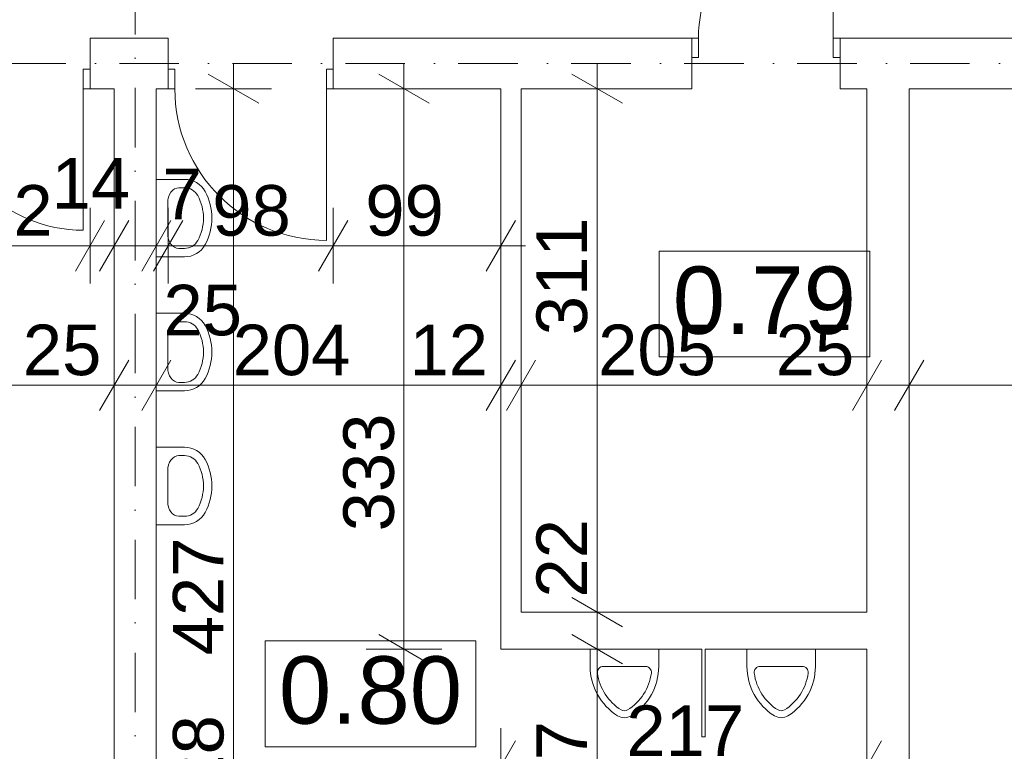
# Model space of a CAD drawing. Extents: x -283435 to 14216, y -77540 to 30522.
# Tile 65 of 177: x -188890 to -183047, y -27182 to -22840. Entities that reach past the tile are written whole.
import ezdxf

# ---------------------------------------------------------------- set-up
doc = ezdxf.new("R2010")
doc.units = 0
doc.header["$MEASUREMENT"] = 0
doc.linetypes.add('Kropki i Kreski', pattern=[670.277762, 352.777767, -176.388884, 0, -141.111112])
for name, color, linetype in [('Drzwi ArchiCAD', 7, 'Continuous'), ('SANITARNE', 7, 'Continuous'), ('WYMIARY', 7, 'Continuous'), ('ŚCIANY', 7, 'Continuous')]:
    doc.layers.add(name, color=color, linetype=linetype)
for name, color, linetype, lineweight in [('Drzwi ArchiCAD_Nr_Pióra__3', 3, 'Continuous', 18), ('Drzwi ArchiCAD_Nr_Pióra__7', 7, 'Continuous', 18), ('OPISY_Nr_Pióra__65', 65, 'Continuous', 18), ('OPISY_Nr_Pióra__86', 86, 'Continuous', 18), ('OSIE_Nr_Pióra__5', 5, 'Continuous', 18), ('OSIE_Nr_Pióra__7', 7, 'Continuous', 18), ('SANITARNE_Nr_Pióra__6', 6, 'Continuous', 9), ('WYMIARY_Nr_Pióra__4', 4, 'Continuous', 18), ('WYMIARY_Nr_Pióra__5', 5, 'Continuous', 18), ('ŚCIANY_Nr_Pióra__7', 7, 'Continuous', 18)]:
    doc.layers.add(name, color=color, linetype=linetype, lineweight=lineweight)
doc.styles.add('GENERATED_STYLE_1', font='arial.ttf')
doc.styles.add('GENERATED_STYLE_2', font='txt')
doc.dimstyles.new('GENERATED_STYLE__1', dxfattribs={"dimtxt": 300, "dimasz": 228, "dimexe": 0.18, "dimexo": 0, "dimgap": 0.09, "dimtad": 1, "dimdec": 0, "dimlfac": 0.1, "dimzin": 0, "dimdsep": 46, "dimtxsty": 'GENERATED_STYLE_2', "dimblk": 'ARROWHEAD_2', "dimblk1": 'ARROWHEAD_2', "dimblk2": 'ARROWHEAD_2', "dimcen": 0.09, "dimclrd": 256, "dimclre": 256, "dimclrt": 256, "dimazin": 0, "dimtfac": 1, "dimtdec": 4, "dimtmove": 0, "dimatfit": 3, "dimfxl": 1, "dimtolj": 1, "dimtzin": 0, "dimarcsym": 0})
doc.dimstyles.new('GENERATED_STYLE__2', dxfattribs={"dimtxt": 300, "dimasz": 228, "dimexe": 0.18, "dimexo": 0, "dimgap": 0.09, "dimtad": 1, "dimtih": 1, "dimtoh": 1, "dimdec": 0, "dimlfac": 0.1, "dimzin": 0, "dimdsep": 46, "dimtxsty": 'GENERATED_STYLE_2', "dimblk": 'ARROWHEAD_2', "dimblk1": 'ARROWHEAD_2', "dimblk2": 'ARROWHEAD_2', "dimcen": 0.09, "dimclrd": 256, "dimclre": 256, "dimclrt": 256, "dimazin": 0, "dimtfac": 1, "dimtdec": 4, "dimtmove": 0, "dimatfit": 3, "dimfxl": 1, "dimtolj": 1, "dimtzin": 0, "dimarcsym": 0})
doc.dimstyles.new('GENERATED_STYLE__3', dxfattribs={"dimtxt": 300, "dimasz": 228, "dimexe": 0.18, "dimexo": 0, "dimgap": 0.09, "dimtad": 1, "dimtih": 1, "dimtoh": 1, "dimdec": 0, "dimlfac": 0.1, "dimzin": 0, "dimdsep": 46, "dimtxsty": 'GENERATED_STYLE_2', "dimblk": 'ARROWHEAD_2', "dimblk1": 'ARROWHEAD_2', "dimblk2": 'ARROWHEAD_2', "dimcen": 0.09, "dimclrd": 256, "dimclre": 256, "dimclrt": 256, "dimazin": 0, "dimtfac": 1, "dimtdec": 4, "dimtmove": 2, "dimatfit": 3, "dimfxl": 1, "dimtolj": 1, "dimtzin": 0, "dimarcsym": 0})
doc.dimstyles.new('GENERATED_STYLE__4', dxfattribs={"dimtxt": 300, "dimasz": 228, "dimexe": 0.18, "dimexo": 0, "dimgap": 0.09, "dimtad": 1, "dimdec": 0, "dimlfac": 0.1, "dimzin": 0, "dimdsep": 46, "dimtxsty": 'GENERATED_STYLE_2', "dimblk": 'ARROWHEAD_2', "dimblk1": 'ARROWHEAD_2', "dimblk2": 'ARROWHEAD_2', "dimcen": 0.09, "dimclrd": 256, "dimclre": 256, "dimclrt": 256, "dimazin": 0, "dimtfac": 1, "dimtdec": 4, "dimtmove": 2, "dimatfit": 3, "dimfxl": 1, "dimtolj": 1, "dimtzin": 0, "dimarcsym": 0})

# ---------------------------------------------------------------- blocks, each defined once
blk = doc.blocks.new('Ściana_93', base_point=(-188204, -23099.5))
at = {"layer": 'ŚCIANY_Nr_Pióra__7', "linetype": 'Continuous'}
for p, q in [((-188329, -23249.5), (-188329, -29632.7)), ((-188079, -28143.6), (-188079, -23249.5)), ((-188079, -29332.7), (-188079, -28283.6))]:
    blk.add_line(p, q, dxfattribs=at)
blk = doc.blocks.new('Ściana_97', base_point=(-183861.6, -23099.5))
at = {"layer": 'ŚCIANY_Nr_Pióra__7', "linetype": 'Continuous'}
for p, q in [((-183861.6, -23249.5), (-183861.6, -26356.4)), ((-183611.6, -29332.7), (-183611.6, -23249.5)), ((-183861.6, -26576.4), (-183861.6, -28143.6)), ((-183861.6, -28283.6), (-183861.6, -29332.7))]:
    blk.add_line(p, q, dxfattribs=at)
blk = doc.blocks.new('Ściana_98', base_point=(-185914.3, -23099.5))
at = {"layer": 'ŚCIANY_Nr_Pióra__7', "linetype": 'Continuous'}
for p, q in [((-186034.3, -23249.5), (-186034.3, -26576.4)), ((-185914.3, -26356.4), (-185914.3, -23249.5))]:
    blk.add_line(p, q, dxfattribs=at)
blk = doc.blocks.new('Ściana_99', base_point=(-185914.3, -26356.4))
at = {"layer": 'ŚCIANY_Nr_Pióra__7', "linetype": 'Continuous'}
for p, q in [((-183861.6, -26356.4), (-185914.3, -26356.4)), ((-186034.3, -26576.4), (-184841.7, -26576.4)), ((-184821.7, -26576.4), (-183861.6, -26576.4))]:
    blk.add_line(p, q, dxfattribs=at)
blk = doc.blocks.new('D1 Drzwi proste 12_35')
at = {"layer": 'Drzwi ArchiCAD_Nr_Pióra__3', "linetype": 'Continuous'}
for p, q in [((400, 0), (400, 800)), ((-400, 0), (-440, 0)), ((-440, 0), (-440, -115)), ((-400, -115), (-400, 0)), ((440, 0), (400, 0)), ((400, 0), (400, -115)), ((440, -115), (440, 0)), ((-440, -115), (-400, -115)), ((400, -115), (440, -115))]:
    blk.add_line(p, q, dxfattribs=at)
blk.add_arc((400, 0), 800, 90, 180, dxfattribs=at)
at = {"layer": 'Drzwi ArchiCAD_Nr_Pióra__7', "linetype": 'Continuous'}
for p, q in [((-440, 0), (-440, -115)), ((440, 0), (440, -115))]:
    blk.add_line(p, q, dxfattribs=at)
blk = doc.blocks.new('D1 Drzwi proste 12_36')
at = {"layer": 'Drzwi ArchiCAD_Nr_Pióra__3', "linetype": 'Continuous'}
for p, q in [((450, 0), (450, 900)), ((-450, 0), (-490, 0)), ((-490, 0), (-490, -115)), ((-450, -115), (-450, 0)), ((490, 0), (450, 0)), ((450, 0), (450, -115)), ((490, -115), (490, 0)), ((-490, -115), (-450, -115)), ((450, -115), (490, -115))]:
    blk.add_line(p, q, dxfattribs=at)
blk.add_arc((450, 0), 900, 90, 180, dxfattribs=at)
at = {"layer": 'Drzwi ArchiCAD_Nr_Pióra__7', "linetype": 'Continuous'}
for p, q in [((-490, 0), (-490, -115)), ((490, 0), (490, -115))]:
    blk.add_line(p, q, dxfattribs=at)
blk = doc.blocks.new('D1 Drzwi proste 12_29')
at = {"layer": 'Drzwi ArchiCAD_Nr_Pióra__3', "linetype": 'Continuous'}
for p, q in [((420, 0), (420, 840)), ((-420, 0), (-460, 0)), ((-460, 0), (-460, -115)), ((-420, -115), (-420, 0)), ((460, 0), (420, 0)), ((420, 0), (420, -115)), ((460, -115), (460, 0)), ((-460, -115), (-420, -115)), ((420, -115), (460, -115))]:
    blk.add_line(p, q, dxfattribs=at)
blk.add_arc((420, 0), 840, 90, 180, dxfattribs=at)
at = {"layer": 'Drzwi ArchiCAD_Nr_Pióra__7', "linetype": 'Continuous'}
for p, q in [((-460, 0), (-460, -115)), ((460, 0), (460, -115))]:
    blk.add_line(p, q, dxfattribs=at)
blk = doc.blocks.new('Ściana_11', base_point=(-170896.8, -23099.5))
at = {"layer": 'ŚCIANY_Nr_Pióra__7', "linetype": 'Continuous'}
for p, q in [((-188472.1, -23134.5), (-188472.1, -22949.5)), ((-188009, -22949.5), (-188472.1, -22949.5)), ((-188009, -23134.5), (-188009, -22949.5)), ((-187029, -23134.5), (-187029, -22949.5)), ((-184901.6, -22949.5), (-187029, -22949.5)), ((-184901.6, -22949.5), (-184901.6, -23064.5)), ((-184021.6, -22949.5), (-184021.6, -23064.5)), ((-171046.8, -22949.5), (-184021.6, -22949.5)), ((-184901.6, -23064.5), (-184901.6, -23249.5)), ((-184021.6, -23064.5), (-184021.6, -23249.5)), ((-188472.1, -23249.5), (-188472.1, -23134.5)), ((-188009, -23249.5), (-188009, -23134.5)), ((-187029, -23249.5), (-187029, -23134.5)), ((-188472.1, -23249.5), (-188329, -23249.5)), ((-188079, -23249.5), (-188009, -23249.5)), ((-187029, -23249.5), (-186034.3, -23249.5)), ((-185914.3, -23249.5), (-184901.6, -23249.5)), ((-184021.6, -23249.5), (-183861.6, -23249.5)), ((-183611.6, -23249.5), (-182244, -23249.5))]:
    blk.add_line(p, q, dxfattribs=at)
at = {"layer": 'Drzwi ArchiCAD', "linetype": 'Continuous'}
blk.add_blockref('D1 Drzwi proste 12_35', (-184461.6, -22949.5), dxfattribs=at)
at = {"layer": 'Drzwi ArchiCAD', "linetype": 'Continuous', "xscale": -1, "rotation": 180}
for name, p in [('D1 Drzwi proste 12_29', (-188932.1, -23249.5)), ('D1 Drzwi proste 12_36', (-187519, -23249.5))]:
    blk.add_blockref(name, p, dxfattribs=at)
blk = doc.blocks.new('Ściana_518', base_point=(-184821.7, -26356.4))
at = {"layer": 'ŚCIANY_Nr_Pióra__7', "linetype": 'Continuous'}
for p, q in [((-184841.7, -26576.4), (-184841.7, -27095.4)), ((-184821.7, -27095.4), (-184821.7, -26576.4)), ((-184841.7, -27095.4), (-184821.7, -27095.4))]:
    blk.add_line(p, q, dxfattribs=at)
blk = doc.blocks.new('Umywalka 01 12_3')
at = {"layer": 'SANITARNE_Nr_Pióra__6', "linetype": 'Continuous'}
for p, q in [((-230, 0), (-230, -168)), ((230, 0), (-230, 0)), ((230, 0), (230, -168)), ((-91.1, -67.7), (-91.1, -67.7)), ((91.1, -67.7), (-91.1, -67.7)), ((-180, -134.4), (-180, -168)), ((180, -134.4), (180, -168))]:
    blk.add_line(p, q, dxfattribs=at)
for centre, radius, start, end in [((-91.1, -168), 138.9, 180, 241.52544), ((-91.1, -168), 88.9, 180, 241.52544), ((91.1, -168), 88.9, 298.47456, 0), ((91.1, -168), 138.9, 298.47456, 0), ((0, 0), 330, 241.52544, 298.47456), ((0, 0), 280, 241.52544, 298.47456)]:
    blk.add_arc(centre, radius, start, end, dxfattribs=at)
for centre, major_axis, start_param, end_param in [((-91.1, -134.4), (88.9, 0), 1.570796, 3.141593), ((91.1, -134.4), (-88.9, 0), 3.141593, 4.712389)]:
    blk.add_ellipse(centre, major_axis=major_axis, ratio=0.750558, start_param=start_param, end_param=end_param, dxfattribs=at)
blk = doc.blocks.new('Pisuar 02 12_5')
at = {"layer": 'SANITARNE_Nr_Pióra__6', "linetype": 'Continuous'}
for p, q in [((0, 304.8), (0, 406.4)), ((406.4, 406.4), (0, 406.4)), ((406.4, 406.4), (0, 406.4)), ((406.4, 406.4), (0, 406.4)), ((406.4, 406.4), (0, 406.4)), ((406.4, 406.4), (0, 406.4)), ((406.4, 406.4), (0, 406.4)), ((406.4, 406.4), (0, 406.4)), ((406.4, 406.4), (0, 406.4)), ((406.4, 406.4), (0, 406.4)), ((406.4, 406.4), (0, 406.4)), ((406.4, 406.4), (0, 406.4)), ((406.4, 406.4), (0, 406.4)), ((406.4, 406.4), (0, 406.4)), ((406.4, 406.4), (0, 406.4)), ((406.4, 406.4), (0, 406.4)), ((406.4, 406.4), (0, 406.4)), ((406.4, 406.4), (0, 406.4)), ((406.4, 406.4), (0, 406.4)), ((406.4, 406.4), (0, 406.4)), ((406.4, 406.4), (0, 406.4)), ((406.4, 406.4), (0, 406.4)), ((406.4, 406.4), (0, 406.4)), ((406.4, 406.4), (0, 406.4)), ((406.4, 406.4), (0, 406.4)), ((406.4, 406.4), (0, 406.4)), ((406.4, 406.4), (0, 406.4)), ((406.4, 406.4), (0, 406.4)), ((406.4, 406.4), (0, 406.4)), ((406.4, 406.4), (0, 406.4)), ((406.4, 406.4), (0, 406.4)), ((406.4, 406.4), (0, 406.4)), ((406.4, 406.4), (0, 406.4)), ((406.4, 406.4), (0, 406.4)), ((406.4, 406.4), (0, 406.4)), ((406.4, 406.4), (0, 406.4)), ((406.4, 406.4), (0, 406.4)), ((406.4, 406.4), (0, 406.4)), ((406.4, 406.4), (0, 406.4)), ((406.4, 406.4), (0, 406.4)), ((406.4, 406.4), (0, 406.4)), ((406.4, 406.4), (0, 406.4)), ((406.4, 406.4), (0, 406.4)), ((406.4, 406.4), (0, 406.4)), ((406.4, 406.4), (0, 406.4)), ((406.4, 304.8), (406.4, 406.4)), ((78.6, 304.8), (327.8, 304.8)), ((78.6, 304.8), (327.8, 304.8)), ((78.6, 304.8), (327.8, 304.8)), ((78.6, 304.8), (327.8, 304.8)), ((78.6, 304.8), (327.8, 304.8)), ((78.6, 304.8), (327.8, 304.8)), ((78.6, 304.8), (327.8, 304.8)), ((78.6, 304.8), (327.8, 304.8)), ((78.6, 304.8), (327.8, 304.8)), ((78.6, 304.8), (327.8, 304.8)), ((78.6, 304.8), (327.8, 304.8)), ((78.6, 304.8), (327.8, 304.8)), ((78.6, 304.8), (327.8, 304.8)), ((78.6, 304.8), (327.8, 304.8)), ((78.6, 304.8), (327.8, 304.8)), ((78.6, 304.8), (327.8, 304.8)), ((78.6, 304.8), (327.8, 304.8)), ((78.6, 304.8), (327.8, 304.8)), ((78.6, 304.8), (327.8, 304.8)), ((78.6, 304.8), (327.8, 304.8)), ((78.6, 304.8), (327.8, 304.8)), ((78.6, 304.8), (327.8, 304.8)), ((78.6, 304.8), (327.8, 304.8)), ((78.6, 304.8), (327.8, 304.8)), ((78.6, 304.8), (327.8, 304.8)), ((78.6, 304.8), (327.8, 304.8)), ((78.6, 304.8), (327.8, 304.8)), ((78.6, 304.8), (327.8, 304.8)), ((78.6, 304.8), (327.8, 304.8)), ((78.6, 304.8), (327.8, 304.8)), ((78.6, 304.8), (327.8, 304.8)), ((78.6, 304.8), (327.8, 304.8))]:
    blk.add_line(p, q, dxfattribs=at)
for centre, radius, start, end in [((345.4, 304.8), 345.4, 180, 238.10921), ((78.6, 269.2), 35.6, 90, 187.05819), ((61, 304.8), 345.4, 301.89079, 0), ((327.8, 269.2), 35.6, 352.94181, 90), ((345.4, 304.8), 304.8, 187.52755, 238.10921), ((61, 304.8), 304.8, 301.89079, 352.47245), ((203.2, 76.2), 76.2, 238.10921, 301.89078), ((203.2, 76.2), 35.6, 238.10921, 301.89078)]:
    blk.add_arc(centre, radius, start, end, dxfattribs=at)
blk = doc.blocks.new('*D1658')
at = {"layer": 'WYMIARY_Nr_Pióra__4', "linetype": 'Continuous', "transparency": 16777216}
for p, q in [((-194933, -25234.8), (-194933, -24784.8)), ((-188329, -25234.8), (-188329, -24784.8)), ((-194846.4, -24859.8), (-195019.6, -25159.8)), ((-188242.4, -24859.8), (-188415.6, -25159.8)), ((-195079.7, -25009.8), (-194933, -25009.8)), ((-194933, -25009.8), (-188329, -25009.8))]:
    blk.add_line(p, q, dxfattribs=at)
at = {"layer": 'WYMIARY_Nr_Pióra__5', "transparency": 16777216, "char_height": 300, "attachment_point": 1, "style": 'GENERATED_STYLE_1'}
for s, insert in [('{660}', (-192200.1, -24649.8)), ('{25}', (-188871.1, -24649.8))]:
    blk.add_mtext(s, dxfattribs=dict(at, insert=insert))
blk = doc.blocks.new('ARROWHEAD_2')
at = {"linetype": 'Continuous'}
for p, q in [((-0.378, -0.655), (0.378, 0.655)), ((0, 0), (-1, 0))]:
    blk.add_line(p, q, dxfattribs=at)
blk = doc.blocks.new('*D1659')
at = {"layer": 'WYMIARY_Nr_Pióra__4', "linetype": 'Continuous', "transparency": 16777216}
for p, q in [((-188329, -25234.8), (-188329, -24784.8)), ((-188079, -25234.8), (-188079, -24784.8)), ((-188242.4, -24859.8), (-188415.6, -25159.8)), ((-187992.4, -24859.8), (-188165.6, -25159.8)), ((-188329, -25009.8), (-188079, -25009.8))]:
    blk.add_line(p, q, dxfattribs=at)
blk = doc.blocks.new('*D1660')
at = {"layer": 'WYMIARY_Nr_Pióra__4', "linetype": 'Continuous', "transparency": 16777216}
for p, q in [((-188079, -25234.8), (-188079, -24784.8)), ((-186034.3, -25234.8), (-186034.3, -24784.8)), ((-187992.4, -24859.8), (-188165.6, -25159.8)), ((-185947.7, -24859.8), (-186120.9, -25159.8)), ((-188079, -25009.8), (-186034.3, -25009.8))]:
    blk.add_line(p, q, dxfattribs=at)
at = {"layer": 'WYMIARY_Nr_Pióra__5', "transparency": 16777216, "char_height": 300, "attachment_point": 1, "style": 'GENERATED_STYLE_1'}
for s, insert in [('{204}', (-187625.8, -24649.8)), ('{12}', (-186576.4, -24649.8))]:
    blk.add_mtext(s, dxfattribs=dict(at, insert=insert))
blk = doc.blocks.new('*D1661')
at = {"layer": 'WYMIARY_Nr_Pióra__4', "linetype": 'Continuous', "transparency": 16777216}
for p, q in [((-186034.3, -25234.8), (-186034.3, -24784.8)), ((-185914.3, -25234.8), (-185914.3, -24784.8)), ((-185947.7, -24859.8), (-186120.9, -25159.8)), ((-185827.7, -24859.8), (-186000.9, -25159.8)), ((-186034.3, -25009.8), (-185914.3, -25009.8))]:
    blk.add_line(p, q, dxfattribs=at)
blk = doc.blocks.new('*D1662')
at = {"layer": 'WYMIARY_Nr_Pióra__4', "linetype": 'Continuous', "transparency": 16777216}
for p, q in [((-185914.3, -25234.8), (-185914.3, -24784.8)), ((-183861.6, -25234.8), (-183861.6, -24784.8)), ((-185827.7, -24859.8), (-186000.9, -25159.8)), ((-183775, -24859.8), (-183948.2, -25159.8)), ((-185914.3, -25009.8), (-183861.6, -25009.8))]:
    blk.add_line(p, q, dxfattribs=at)
at = {"layer": 'WYMIARY_Nr_Pióra__5', "transparency": 16777216, "char_height": 300, "attachment_point": 1, "style": 'GENERATED_STYLE_1'}
for s, insert in [('{205}', (-185457.1, -24649.8)), ('{25}', (-184403.6, -24649.8))]:
    blk.add_mtext(s, dxfattribs=dict(at, insert=insert))
blk = doc.blocks.new('*D1663')
at = {"layer": 'WYMIARY_Nr_Pióra__4', "linetype": 'Continuous', "transparency": 16777216}
for p, q in [((-183861.6, -25234.8), (-183861.6, -24784.8)), ((-183611.6, -25234.8), (-183611.6, -24784.8)), ((-183775, -24859.8), (-183948.2, -25159.8)), ((-183525, -24859.8), (-183698.2, -25159.8)), ((-183861.6, -25009.8), (-183611.6, -25009.8))]:
    blk.add_line(p, q, dxfattribs=at)
blk = doc.blocks.new('*D1664')
at = {"layer": 'WYMIARY_Nr_Pióra__4', "linetype": 'Continuous', "transparency": 16777216}
for p, q in [((-183611.6, -25234.8), (-183611.6, -24784.8)), ((-176374, -25234.8), (-176374, -24784.8)), ((-183525, -24859.8), (-183698.2, -25159.8)), ((-176287.4, -24859.8), (-176460.6, -25159.8)), ((-183611.6, -25009.8), (-176374, -25009.8))]:
    blk.add_line(p, q, dxfattribs=at)
at = {"layer": 'WYMIARY_Nr_Pióra__5', "transparency": 16777216, "char_height": 300, "attachment_point": 1, "style": 'GENERATED_STYLE_1'}
for s, insert in [('{724}', (-180562, -24649.8)), ('{28}', (-176916.1, -24649.8))]:
    blk.add_mtext(s, dxfattribs=dict(at, insert=insert))
blk = doc.blocks.new('*D1665')
at = {"layer": 'WYMIARY_Nr_Pióra__4', "linetype": 'Continuous', "transparency": 16777216}
for p, q in [((-176374, -25234.8), (-176374, -24784.8)), ((-176094, -25234.8), (-176094, -24784.8)), ((-176287.4, -24859.8), (-176460.6, -25159.8)), ((-176007.4, -24859.8), (-176180.6, -25159.8)), ((-176374, -25009.8), (-176094, -25009.8))]:
    blk.add_line(p, q, dxfattribs=at)
blk = doc.blocks.new('*D1666')
at = {"layer": 'WYMIARY_Nr_Pióra__4', "linetype": 'Continuous', "transparency": 16777216}
for p, q in [((-176094, -25234.8), (-176094, -24784.8)), ((-171046.8, -25234.8), (-171046.8, -24784.8)), ((-176007.4, -24859.8), (-176180.6, -25159.8)), ((-170960.2, -24859.8), (-171133.4, -25159.8)), ((-176094, -25009.8), (-171046.8, -25009.8))]:
    blk.add_line(p, q, dxfattribs=at)
at = {"layer": 'WYMIARY_Nr_Pióra__5', "transparency": 16777216, "insert": (-173911.9, -24649.8), "char_height": 300, "attachment_point": 1, "style": 'GENERATED_STYLE_1'}
blk.add_mtext('{505}', dxfattribs=at)
blk = doc.blocks.new('*D1667')
at = {"layer": 'WYMIARY_Nr_Pióra__4', "linetype": 'Continuous', "transparency": 16777216}
for p, q in [((-171046.8, -25234.8), (-171046.8, -24784.8)), ((-169802.4, -25234.8), (-169802.4, -24784.8)), ((-170960.2, -24859.8), (-171133.4, -25159.8)), ((-169889, -25159.8), (-169715.7, -24859.8)), ((-171046.8, -25009.8), (-169802.4, -25009.8)), ((-169802.4, -25009.8), (-169655.7, -25009.8))]:
    blk.add_line(p, q, dxfattribs=at)
at = {"layer": 'WYMIARY_Nr_Pióra__5', "transparency": 16777216, "insert": (-170766.1, -24649.8), "char_height": 300, "attachment_point": 1, "style": 'GENERATED_STYLE_1'}
blk.add_mtext('{124}', dxfattribs=at)
blk = doc.blocks.new('*D1677')
at = {"layer": 'WYMIARY_Nr_Pióra__4', "linetype": 'Continuous', "transparency": 16777216}
for p, q in [((-181408, -23249.5), (-181408, -23102.8)), ((-181258, -23336.1), (-181558, -23162.9)), ((-181183, -23249.5), (-181633, -23249.5)), ((-181408, -29392.7), (-181408, -23249.5)), ((-181558, -29306.1), (-181258, -29479.3)), ((-181183, -29392.7), (-181633, -29392.7))]:
    blk.add_line(p, q, dxfattribs=at)
at = {"layer": 'WYMIARY_Nr_Pióra__5', "transparency": 16777216, "insert": (-181768, -26662.6), "char_height": 300, "attachment_point": 1, "rotation": 90, "style": 'GENERATED_STYLE_1'}
blk.add_mtext('{614}', dxfattribs=at)
blk = doc.blocks.new('*D1680')
at = {"layer": 'WYMIARY_Nr_Pióra__4', "linetype": 'Continuous', "transparency": 16777216}
for p, q in [((-185613, -26489.8), (-185313, -26663)), ((-185238, -26576.4), (-185688, -26576.4)), ((-185463, -28143.6), (-185463, -26576.4)), ((-185613, -28057), (-185313, -28230.2)), ((-185238, -28143.6), (-185688, -28143.6))]:
    blk.add_line(p, q, dxfattribs=at)
at = {"layer": 'WYMIARY_Nr_Pióra__5', "transparency": 16777216, "char_height": 300, "attachment_point": 1, "rotation": 90, "style": 'GENERATED_STYLE_1'}
for s, insert in [('{157}', (-185823, -27701.5)), ('{14}', (-185968.7, -28082))]:
    blk.add_mtext(s, dxfattribs=dict(at, insert=insert))
blk = doc.blocks.new('*D1681')
at = {"layer": 'WYMIARY_Nr_Pióra__4', "linetype": 'Continuous', "transparency": 16777216}
for p, q in [((-185613, -26269.8), (-185313, -26443)), ((-185238, -26356.4), (-185688, -26356.4)), ((-185463, -26576.4), (-185463, -26356.4)), ((-185613, -26489.8), (-185313, -26663)), ((-185238, -26576.4), (-185688, -26576.4))]:
    blk.add_line(p, q, dxfattribs=at)
blk = doc.blocks.new('*D1682')
at = {"layer": 'WYMIARY_Nr_Pióra__4', "linetype": 'Continuous', "transparency": 16777216}
for p, q in [((-185463, -23249.5), (-185463, -23102.8)), ((-185313, -23336.1), (-185613, -23162.9)), ((-185238, -23249.5), (-185688, -23249.5)), ((-185463, -26356.4), (-185463, -23249.5)), ((-185613, -26269.8), (-185313, -26443)), ((-185238, -26356.4), (-185688, -26356.4))]:
    blk.add_line(p, q, dxfattribs=at)
at = {"layer": 'WYMIARY_Nr_Pióra__5', "transparency": 16777216, "char_height": 300, "attachment_point": 1, "rotation": 90, "style": 'GENERATED_STYLE_1'}
for s, insert in [('{311}', (-185823, -24712.6)), ('{22}', (-185823, -26269.7))]:
    blk.add_mtext(s, dxfattribs=dict(at, insert=insert))
blk = doc.blocks.new('*D1683')
at = {"layer": 'WYMIARY_Nr_Pióra__4', "linetype": 'Continuous', "transparency": 16777216}
for p, q in [((-186034.3, -27495.1), (-186034.3, -27045.1)), ((-183861.6, -27495.1), (-183861.6, -27045.1)), ((-185947.7, -27120.1), (-186120.9, -27420.1)), ((-183948.2, -27420.1), (-183775, -27120.1)), ((-186181, -27270.1), (-186034.3, -27270.1)), ((-186034.3, -27270.1), (-183861.6, -27270.1)), ((-183861.6, -27270.1), (-183714.9, -27270.1))]:
    blk.add_line(p, q, dxfattribs=at)
at = {"layer": 'WYMIARY_Nr_Pióra__5', "transparency": 16777216, "insert": (-185289.5, -26910.1), "char_height": 300, "attachment_point": 1, "style": 'GENERATED_STYLE_1'}
blk.add_mtext('{217}', dxfattribs=at)
blk = doc.blocks.new('*D1684')
at = {"layer": 'WYMIARY_Nr_Pióra__4', "linetype": 'Continuous', "transparency": 16777216}
for p, q in [((-186609.2, -23249.5), (-186609.2, -23102.8)), ((-186459.2, -23336.1), (-186759.2, -23162.9)), ((-186384.2, -23249.5), (-186834.2, -23249.5)), ((-186609.2, -26576.4), (-186609.2, -23249.5)), ((-186759.2, -26489.8), (-186459.2, -26663)), ((-186384.2, -26576.4), (-186834.2, -26576.4)), ((-186609.2, -26723.1), (-186609.2, -26576.4))]:
    blk.add_line(p, q, dxfattribs=at)
at = {"layer": 'WYMIARY_Nr_Pióra__5', "transparency": 16777216, "insert": (-186969.2, -25876.7), "char_height": 300, "attachment_point": 1, "rotation": 90, "style": 'GENERATED_STYLE_1'}
blk.add_mtext('{333}', dxfattribs=at)
blk = doc.blocks.new('*D1705')
at = {"layer": 'WYMIARY_Nr_Pióra__4', "linetype": 'Continuous', "transparency": 16777216}
for p, q in [((-189392.1, -24406.6), (-189392.1, -23956.6)), ((-188472.1, -24406.6), (-188472.1, -23956.6)), ((-189305.5, -24031.6), (-189478.7, -24331.6)), ((-188385.5, -24031.6), (-188558.7, -24331.6)), ((-189392.1, -24181.6), (-188472.1, -24181.6))]:
    blk.add_line(p, q, dxfattribs=at)
at = {"layer": 'WYMIARY_Nr_Pióra__5', "transparency": 16777216, "char_height": 300, "attachment_point": 1, "style": 'GENERATED_STYLE_1'}
for s, insert in [('{14}', (-188699.8, -23661.2)), ('{92}', (-189159.8, -23821.6))]:
    blk.add_mtext(s, dxfattribs=dict(at, insert=insert))
blk = doc.blocks.new('*D1706')
at = {"layer": 'WYMIARY_Nr_Pióra__4', "linetype": 'Continuous', "transparency": 16777216}
for p, q in [((-188472.1, -24406.6), (-188472.1, -23956.6)), ((-188329, -24406.6), (-188329, -23956.6)), ((-188385.5, -24031.6), (-188558.7, -24331.6)), ((-188242.4, -24031.6), (-188415.6, -24331.6)), ((-188472.1, -24181.6), (-188329, -24181.6))]:
    blk.add_line(p, q, dxfattribs=at)
blk = doc.blocks.new('*D1707')
at = {"layer": 'WYMIARY_Nr_Pióra__4', "linetype": 'Continuous', "transparency": 16777216}
for p, q in [((-188329, -24406.6), (-188329, -23956.6)), ((-188079, -24406.6), (-188079, -23956.6)), ((-188242.4, -24031.6), (-188415.6, -24331.6)), ((-188165.6, -24331.6), (-187992.4, -24031.6)), ((-187922.4, -24031.6), (-188095.6, -24331.6)), ((-188329, -24181.6), (-188079, -24181.6))]:
    blk.add_line(p, q, dxfattribs=at)
blk = doc.blocks.new('*D1708')
at = {"layer": 'WYMIARY_Nr_Pióra__4', "linetype": 'Continuous', "transparency": 16777216}
for p, q in [((-188079, -24406.6), (-188079, -23956.6)), ((-188009, -24406.6), (-188009, -23956.6)), ((-188165.6, -24331.6), (-187992.4, -24031.6)), ((-187922.4, -24031.6), (-188095.6, -24331.6)), ((-188079, -24181.6), (-188009, -24181.6))]:
    blk.add_line(p, q, dxfattribs=at)
at = {"layer": 'WYMIARY_Nr_Pióra__5', "transparency": 16777216, "char_height": 300, "attachment_point": 1, "style": 'GENERATED_STYLE_1'}
for s, insert in [('{7}', (-188041.9, -23724.7)), ('{25}', (-188036.6, -24413.4))]:
    blk.add_mtext(s, dxfattribs=dict(at, insert=insert))
blk = doc.blocks.new('*D1709')
at = {"layer": 'WYMIARY_Nr_Pióra__4', "linetype": 'Continuous', "transparency": 16777216}
for p, q in [((-188009, -24406.6), (-188009, -23956.6)), ((-187029, -24406.6), (-187029, -23956.6)), ((-188165.6, -24331.6), (-187992.4, -24031.6)), ((-187922.4, -24031.6), (-188095.6, -24331.6)), ((-186942.4, -24031.6), (-187115.6, -24331.6)), ((-188009, -24181.6), (-187029, -24181.6))]:
    blk.add_line(p, q, dxfattribs=at)
at = {"layer": 'WYMIARY_Nr_Pióra__5', "transparency": 16777216, "insert": (-187746.7, -23821.6), "char_height": 300, "attachment_point": 1, "style": 'GENERATED_STYLE_1'}
blk.add_mtext('{98}', dxfattribs=at)
blk = doc.blocks.new('*D1710')
at = {"layer": 'WYMIARY_Nr_Pióra__4', "linetype": 'Continuous', "transparency": 16777216}
for p, q in [((-187029, -24406.6), (-187029, -23956.6)), ((-186034.3, -24406.6), (-186034.3, -23956.6)), ((-186942.4, -24031.6), (-187115.6, -24331.6)), ((-186120.9, -24331.6), (-185947.7, -24031.6)), ((-187029, -24181.6), (-186034.3, -24181.6)), ((-186034.3, -24181.6), (-185887.6, -24181.6))]:
    blk.add_line(p, q, dxfattribs=at)
at = {"layer": 'WYMIARY_Nr_Pióra__5', "transparency": 16777216, "insert": (-186838.7, -23821.6), "char_height": 300, "attachment_point": 1, "style": 'GENERATED_STYLE_1'}
blk.add_mtext('{99}', dxfattribs=at)
blk = doc.blocks.new('*D1723')
at = {"layer": 'WYMIARY_Nr_Pióra__4', "linetype": 'Continuous', "transparency": 16777216}
for p, q in [((-187620.3, -23249.5), (-187620.3, -23102.8)), ((-187470.3, -23336.1), (-187770.3, -23162.9)), ((-187395.3, -23249.5), (-187845.3, -23249.5)), ((-187620.3, -27520.3), (-187620.3, -23249.5)), ((-187770.3, -27433.7), (-187470.3, -27606.9)), ((-187395.3, -27520.3), (-187845.3, -27520.3))]:
    blk.add_line(p, q, dxfattribs=at)
at = {"layer": 'WYMIARY_Nr_Pióra__5', "transparency": 16777216, "char_height": 300, "attachment_point": 1, "rotation": 90, "style": 'GENERATED_STYLE_1'}
for s, insert in [('{427}', (-187980.3, -26612.7)), ('{28}', (-187980.3, -27433.6))]:
    blk.add_mtext(s, dxfattribs=dict(at, insert=insert))

msp = doc.modelspace()

# ---------------------------------------------------------------- linework, layer by layer
at = {"layer": 'OPISY_Nr_Pióra__65', "linetype": 'Continuous', "flags": 128}
for points in [[(-185095.4, -24213.2), (-183845.4, -24213.2), (-183845.4, -24841.8), (-185095.4, -24841.8)], [(-187432.7, -26527.1), (-186182.8, -26527.1), (-186182.8, -27155.6), (-187432.7, -27155.6)]]:
    msp.add_lwpolyline(points, close=True, dxfattribs=at)
at = {"layer": 'OSIE_Nr_Pióra__5', "linetype": 'Kropki i Kreski'}
msp.add_line((-188204, -38346.1), (-188204, 27442), dxfattribs=at)
at = {"layer": 'OSIE_Nr_Pióra__7', "linetype": 'Kropki i Kreski'}
msp.add_line((-280139.5, -23099.9), (10893.5, -23099.9), dxfattribs=at)

# ---------------------------------------------------------------- block references
at = {"layer": 'SANITARNE', "linetype": 'Continuous', "xscale": -1, "rotation": 90}
for p in [(-188079, -24017.6), (-188079, -24812.4), (-188079, -25607.3)]:
    msp.add_blockref('Umywalka 01 12_3', p, dxfattribs=at)
at = {"layer": 'SANITARNE', "linetype": 'Continuous', "xscale": -1}
for p in [(-185097.7, -26982.8), (-184167.5, -26982.8)]:
    msp.add_blockref('Pisuar 02 12_5', p, dxfattribs=at)
at = {"layer": 'ŚCIANY'}
for name, p in [('Ściana_11', (-170896.8, -23099.5)), ('Ściana_93', (-188204, -23099.5)), ('Ściana_98', (-185914.3, -23099.5)), ('Ściana_97', (-183861.6, -23099.5)), ('Ściana_99', (-185914.3, -26356.4)), ('Ściana_518', (-184821.7, -26356.4))]:
    msp.add_blockref(name, p, dxfattribs=at)

# ---------------------------------------------------------------- texts
at = {"layer": 'OPISY_Nr_Pióra__86', "linetype": 'Continuous', "char_height": 400, "attachment_point": 2, "style": 'GENERATED_STYLE_1'}
for s, insert in [('{0.79}', (-184470.4, -24304.7)), ('{0.80}', (-186807.7, -26618.5))]:
    msp.add_mtext(s, dxfattribs=dict(at, insert=insert))

# ---------------------------------------------------------------- dimensions: what is measured, and where the dimension line sits
at = {"layer": 'WYMIARY', "linetype": 'Continuous'}
for base, p1, p2, dimstyle, picture, middle in [((-187620.3, -29332.7), (-188079, -27520.3), (-188079, -23249.5), 'GENERATED_STYLE__4', '*D1723', (-187830.3, -26275.4)), ((-186609.2, -26576.4), (-186034.3, -26576.4), (-186034.3, -23249.5), 'GENERATED_STYLE__4', '*D1684', (-186819.2, -25539.3)), ((-185463, -29332.7), (-183861.6, -26356.4), (-186034.3, -23249.5), 'GENERATED_STYLE__4', '*D1682', (-185673, -24375.2)), ((-181408, -35209.9), (-182054, -29392.7), (-183611.6, -23249.5), 'GENERATED_STYLE__1', '*D1677', (-181618, -26325.2)), ((-185463, -29332.7), (-186034.3, -26576.4), (-183861.6, -26356.4), 'GENERATED_STYLE__1', '*D1681', (-185673, -26044.8)), ((-185463, -29332.7), (-183861.6, -28143.6), (-186034.3, -26576.4), 'GENERATED_STYLE__1', '*D1680', (-185673, -27364.1))]:
    dim = msp.add_linear_dim(base=base, p1=p1, p2=p2, angle=90, dimstyle=dimstyle, dxfattribs=at)
    dim.commit()
    dim.dimension.update_dxf_attribs({"geometry": picture, "text_midpoint": middle})
for base, p1, p2, dimstyle, picture, middle in [((-214843.4, -24181.6), (-189392.1, -23249.5), (-188472.1, -23249.5), 'GENERATED_STYLE__2', '*D1705', (-188934.9, -23971.6)), ((-214843.4, -24181.6), (-188472.1, -23249.5), (-188329, -23249.5), 'GENERATED_STYLE__3', '*D1706', (-188474.9, -23811.2)), ((-214843.4, -24181.6), (-188329, -23249.5), (-188079, -23249.5), 'GENERATED_STYLE__3', '*D1707', (-187811.7, -24563.4)), ((-214843.4, -24181.6), (-188079, -23249.5), (-188009, -23249.5), 'GENERATED_STYLE__3', '*D1708', (-187929.5, -23874.7)), ((-214843.4, -24181.6), (-188009, -23249.5), (-187029, -23249.5), 'GENERATED_STYLE__2', '*D1709', (-187521.8, -23971.6)), ((-214843.4, -24181.6), (-187029, -23249.5), (-186034.3, -23249.5), 'GENERATED_STYLE__3', '*D1710', (-186613.8, -23971.6)), ((-194933, -25009.8), (-194933, -23249.5), (-188329, -23249.5), 'GENERATED_STYLE__2', '*D1658', (-191862.8, -24799.8)), ((-194933, -25009.8), (-188329, -23249.5), (-188079, -23249.5), 'GENERATED_STYLE__2', '*D1659', (-188646.1, -24799.8)), ((-194933, -25009.8), (-188079, -23249.5), (-186034.3, -26576.4), 'GENERATED_STYLE__2', '*D1660', (-187288.5, -24799.8)), ((-194933, -25009.8), (-186034.3, -26576.4), (-185914.3, -23249.5), 'GENERATED_STYLE__2', '*D1661', (-186351.4, -24799.8)), ((-194933, -25009.8), (-185914.3, -23249.5), (-183861.6, -29332.7), 'GENERATED_STYLE__2', '*D1662', (-185119.8, -24799.8)), ((-194933, -25009.8), (-183611.6, -29332.7), (-176374, -23249.5), 'GENERATED_STYLE__2', '*D1664', (-180224.6, -24799.8)), ((-194933, -25009.8), (-176374, -23249.5), (-176094, -23249.5), 'GENERATED_STYLE__2', '*D1665', (-176691.1, -24799.8)), ((-194933, -25009.8), (-176094, -23249.5), (-171046.8, -24346.1), 'GENERATED_STYLE__2', '*D1666', (-173574.5, -24799.8)), ((-194933, -25009.8), (-171046.8, -24346.1), (-169802.4, -24346.1), 'GENERATED_STYLE__2', '*D1667', (-170428.7, -24799.8)), ((-194933, -25009.8), (-183861.6, -29332.7), (-183611.6, -29332.7), 'GENERATED_STYLE__2', '*D1663', (-184178.7, -24799.8)), ((-186034.3, -27270.1), (-186034.3, -26576.4), (-183861.6, -26576.4), 'GENERATED_STYLE__2', '*D1683', (-184952.1, -27060.1))]:
    dim = msp.add_linear_dim(base=base, p1=p1, p2=p2, dimstyle=dimstyle, dxfattribs=at)
    dim.commit()
    dim.dimension.update_dxf_attribs({"geometry": picture, "text_midpoint": middle})

doc.saveas('drawing.dxf')
